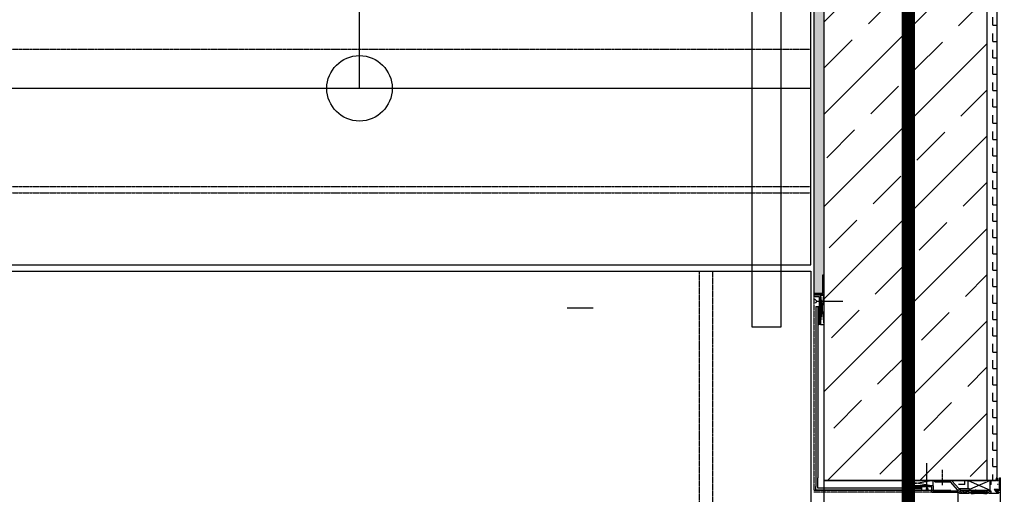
# Model space of a CAD drawing. Header units: millimetres. Extents: x -4577 to 1032787, y -66234 to 201209.
# Tile 227 of 256: x 22320 to 23826, y -53597 to -52871. Entities that reach past the tile are written whole.
import ezdxf

# ---------------------------------------------------------------- set-up
doc = ezdxf.new("R2010")
doc.units = ezdxf.units.MM
for name, pattern in [('510_5_2OG_ELT_1004$0$11-07-22_DS_2OG$0$AUSGEZOGEN', [0]), ('510_5_2OG_ELT_1004$0$11-07-22_DS_2OG$0$PUNKT2_S9', [0.075, 0, -0.075]), ('510_5_2OG_ELT_1004$0$11-07-22_DS_2OG$0$STRICHLINIE_S4', [0.095, 0.06, -0.035]), ('510_5_2OG_ELT_1004$0$11-07-22_DS_2OG$0$STRICHPUNKT2_S5', [0.5, 0.35, -0.05, 0.05, -0.05]), ('510_5_2OG_ELT_1004$0$11-07-22_DS_2OG$0$VERDECKT2_S15', [0.025, 0, -0.025]), ('510_5_2OG_ELT_1004$0$VERDECKT', [9.525, 6.35, -3.175])]:
    doc.linetypes.add(name, pattern=pattern)
for name, color, linetype in [('510_5_2OG_ELT_1004$0$11-07-22_DS_2OG$0$106', 8, '510_5_2OG_ELT_1004$0$11-07-22_DS_2OG$0$AUSGEZOGEN'), ('510_5_2OG_ELT_1004$0$11-07-22_DS_2OG$0$108', 8, '510_5_2OG_ELT_1004$0$11-07-22_DS_2OG$0$AUSGEZOGEN'), ('510_5_2OG_ELT_1004$0$11-07-22_DS_2OG$0$GLASS', 8, '510_5_2OG_ELT_1004$0$11-07-22_DS_2OG$0$AUSGEZOGEN'), ('510_5_2OG_ELT_1004$0$11-07-22_DS_2OG$0$Nichttragende_Bauteile', 8, '510_5_2OG_ELT_1004$0$11-07-22_DS_2OG$0$AUSGEZOGEN'), ('510_5_2OG_ELT_1004$0$11-07-22_DS_2OG$0$Tragende_Bauteile', 8, '510_5_2OG_ELT_1004$0$11-07-22_DS_2OG$0$AUSGEZOGEN'), ('510_5_2OG_ELT_1004$0$Brandabschnitt', 6, '510_5_2OG_ELT_1004$0$VERDECKT')]:
    doc.layers.add(name, color=color, linetype=linetype)
pattern_1 = [(90, (1885.797, -66881.692), (-20, 20), [10, -10]), (180, (1885.797, -66881.692), (-20, 20), [10, -10])]
pattern_2 = [(0, (1908.297, -66879.192), (25, 25), [12.5, -12.5]), (90, (1908.297, -66879.192), (25, 25), [12.5, -12.5])]

# ---------------------------------------------------------------- blocks, each defined once
blk = doc.blocks.new('510_5_2OG_ELT_1004')
at = {"layer": '510_5_2OG_ELT_1004$0$11-07-22_DS_2OG$0$Nichttragende_Bauteile', "linetype": 'Continuous'}
h = blk.add_hatch(dxfattribs=at)
h.set_pattern_fill('MUSTER_NA', color=256, scale=12.5, style=0, pattern_type=2)
h.set_pattern_definition(pattern_2)
h.paths.add_polyline_path([(23535, -48640.1), (23535, -53290.6), (23550, -53290.6), (23550, -48640.1)], flags=0)
h = blk.add_hatch(dxfattribs=at)
h.set_pattern_fill('MUSTER_NA', color=256, scale=12.5, style=0, pattern_type=2)
h.set_pattern_definition(pattern_2)
h.paths.add_polyline_path([(23800, -52745.6), (23800, -53575.6), (23815, -53575.6), (23815, -52745.6)], flags=0)
h = blk.add_hatch(dxfattribs=at)
h.set_pattern_fill('MUSTER_NA', color=256, scale=10, angle=90, style=0, pattern_type=2)
h.set_pattern_definition(pattern_1)
h.paths.add_polyline_path([(23771, -53575.6), (23771, -53588.6), (23756.9, -53588.6), (23745.5, -53575.6)], flags=0)
h = blk.add_hatch(dxfattribs=at)
h.set_pattern_fill('MUSTER_NA', color=256, scale=10, angle=90, style=0, pattern_type=2)
h.set_pattern_definition(pattern_1)
h.paths.add_polyline_path([(23802.2, -53593), (23802.3, -53592.8), (23802.6, -53592.4), (23802.9, -53592.3), (23805.3, -53592.3), (23805.2, -53591.5), (23805, -53591.1), (23804.4, -53590.6), (23804.4, -53575.6), (23813.5, -53575.6), (23813.5, -53574.2), (23816.4, -53576.4), (23816.4, -53575.6), (23816.4, -53589.4), (23810.4, -53589.4), (23815.6, -53595.4), (23815.5, -53595.6), (23810.1, -53595.6), (23803.1, -53595.6), (23802.5, -53595.3), (23802.3, -53595.1), (23802.2, -53594.9)], flags=0)
at = {"layer": '510_5_2OG_ELT_1004$0$11-07-22_DS_2OG$0$Tragende_Bauteile', "linetype": 'Continuous'}
h = blk.add_hatch(dxfattribs=at)
h.set_pattern_fill('SCHRAFFUR_16', color=256, scale=1000, style=0, pattern_type=2)
h.set_pattern_definition([(45, (1895.8, -66891.69), (-70.71068, 70.71068), []), (45, (1860.44, -66856.34), (-70.71068, 70.71068), [60, -35])])
h.paths.add_polyline_path([(23550, -48325.6), (23550, -53575.6), (23800, -53575.6), (23800, -48325.6)], flags=0)
at = {"linetype": '510_5_2OG_ELT_1004$0$11-07-22_DS_2OG$0$AUSGEZOGEN'}
blk.add_lwpolyline([(23820, -53656.1), (23820, -53590.6), (23816.6, -53590.6), (23815.5, -53591.7), (23815.5, -53592.3), (23816.8, -53592.3), (23817.8, -53593.3), (23817.8, -53594.6), (23816.8, -53595.6), (23811, -53595.6), (23810, -53595.6), (23803, -53595.6), (23802, -53594.6), (23802, -53593.3), (23803, -53592.3), (23805.5, -53592.3), (23805.5, -53591.8), (23804.5, -53590.8), (23798.8, -53590.8), (23798.3, -53591.3), (23798.3, -53591.8), (23798.8, -53592.3), (23799.8, -53592.3), (23800.3, -53592.8), (23800.3, -53595.1), (23799.8, -53595.6), (23788, -53595.6), (23787, -53595.6), (23775.2, -53595.6), (23774.7, -53595.1), (23774.7, -53592.8), (23775.2, -53592.3), (23776.2, -53592.3), (23776.7, -53591.8), (23776.7, -53591.3), (23776.2, -53590.8), (23770.5, -53590.8), (23769.5, -53591.8), (23769.5, -53592.3), (23772, -53592.3), (23773, -53593.3), (23773, -53594.6), (23772, -53595.6), (23765, -53595.6), (23764, -53595.6), (23758.2, -53595.6), (23757.2, -53594.6), (23757.2, -53593.3), (23758.2, -53592.3), (23759.5, -53592.3), (23759.5, -53591.7), (23758.4, -53590.6), (23755, -53590.6), (23755, -53634.1)], dxfattribs=at)
at = {"layer": '510_5_2OG_ELT_1004$0$11-07-22_DS_2OG$0$106', "linetype": '510_5_2OG_ELT_1004$0$11-07-22_DS_2OG$0$AUSGEZOGEN'}
for p, q in [((23783, -53589.4), (23781.7, -53591.1)), ((23783.5, -53594.3), (23783.5, -53593))]:
    blk.add_line(p, q, dxfattribs=at)
at = {"layer": '510_5_2OG_ELT_1004$0$11-07-22_DS_2OG$0$108', "linetype": '510_5_2OG_ELT_1004$0$11-07-22_DS_2OG$0$AUSGEZOGEN'}
for p, q in [((23781, -53593.3), (23775.4, -53593.3)), ((23780.5, -53594.3), (23775.4, -53594.3)), ((23780, -53595.3), (23775.4, -53595.3)), ((23777.9, -53596.3), (23775.4, -53596.3)), ((23780.1, -53595.2), (23780.9, -53593.5)), ((23799.4, -53593.3), (23793.7, -53593.3)), ((23793.9, -53593.5), (23794.7, -53595.2)), ((23799.4, -53594.3), (23794.3, -53594.3)), ((23799.4, -53595.3), (23794.8, -53595.3)), ((23799.4, -53596.3), (23796.9, -53596.3))]:
    blk.add_line(p, q, dxfattribs=at)
for points in [[(23778.8, -53595.8), (23778.8, -53595.7), (23778.9, -53595.7), (23779, -53595.7), (23779.3, -53595.7), (23779.5, -53595.7), (23779.7, -53595.6), (23779.9, -53595.4), (23780.1, -53595.2)], [(23794.7, -53595.2), (23794.9, -53595.4), (23795, -53595.6), (23795.2, -53595.7), (23795.5, -53595.7), (23795.8, -53595.7), (23795.9, -53595.7), (23795.9, -53595.7), (23796, -53595.8)]]:
    blk.add_lwpolyline(points, dxfattribs=at)
at = {"layer": '510_5_2OG_ELT_1004$0$11-07-22_DS_2OG$0$GLASS', "linetype": '510_5_2OG_ELT_1004$0$11-07-22_DS_2OG$0$AUSGEZOGEN'}
for p, q in [((23759.8, -53590.6), (23758.4, -53590.6)), ((23816.4, -53589.4), (23818.5, -53589.4))]:
    blk.add_line(p, q, dxfattribs=at)
at = {"layer": '510_5_2OG_ELT_1004$0$11-07-22_DS_2OG$0$Nichttragende_Bauteile', "linetype": '510_5_2OG_ELT_1004$0$11-07-22_DS_2OG$0$AUSGEZOGEN'}
for p, q in [((23440, -48560.6), (23440, -53340.6)), ((23485, -53340.6), (23485, -48560.6)), ((23535, -48607), (23535, -53294.2)), ((23815, -53575.6), (23815, -52745.6)), ((23548.5, -53261.1), (23550, -53261.1)), ((23548.5, -53289.1), (23548.5, -53261.1)), ((23535, -53289.1), (23548.5, -53289.1)), ((23535, -53290.6), (23550, -53290.6)), ((23545, -53292.2), (23535, -53292.2)), ((23535, -53292.2), (23535, -53294.2)), ((23535, -53294.2), (23543, -53294.2)), ((23539.4, -53301.4), (23536.3, -53298.3)), ((23543, -53294.2), (23543, -53337.2)), ((23545, -53292.2), (23545, -53337.2)), ((23545, -53292.2), (23550, -53292.2)), ((23545, -53292.2), (23550, -53337.2)), ((23545, -53337.2), (23550, -53292.2)), ((23197.5, -53312), (23157.5, -53312)), ((23539.4, -53301.4), (23536.7, -53304.1)), ((23538, -53309.2), (23541, -53309.2)), ((23538, -53309.2), (23538, -53382.7)), ((23539.4, -53301.4), (23579.3, -53301.4)), ((23541, -53309.2), (23541, -53382.7)), ((23541, -53309.2), (23543, -53309.2)), ((23541, -53309.2), (23543, -53311.2)), ((23543, -53309.2), (23541, -53311.2)), ((23543, -53311.2), (23541, -53313.2)), ((23541, -53311.2), (23543, -53313.2)), ((23541, -53313.2), (23543.3, -53315.4)), ((23543, -53313.2), (23541, -53315.2)), ((23541, -53315.2), (23543, -53317.2)), ((23543.3, -53315.4), (23541, -53317.7)), ((23543, -53317.2), (23541, -53319.2)), ((23541, -53317.7), (23543, -53319.7)), ((23541, -53319.2), (23543, -53321.2)), ((23543, -53319.7), (23541, -53321.7)), ((23543, -53321.2), (23541, -53323.2)), ((23541, -53321.7), (23543, -53323.7)), ((23541, -53323.2), (23543, -53325.2)), ((23543, -53323.7), (23541, -53325.7)), ((23543, -53325.2), (23541, -53327.2)), ((23541, -53325.7), (23543, -53327.7)), ((23541, -53327.2), (23543, -53329.2)), ((23543, -53327.7), (23541, -53329.7)), ((23543, -53329.2), (23541, -53331.2)), ((23541, -53329.7), (23543, -53331.7)), ((23541, -53331.2), (23543, -53333.2)), ((23440, -53340.6), (23485, -53340.6)), ((23543, -53331.7), (23541, -53333.7)), ((23543, -53333.2), (23541, -53335.2)), ((23541, -53333.7), (23543, -53335.7)), ((23541, -53335.2), (23543, -53337.2)), ((23543, -53337.2), (23541, -53337.2)), ((23543, -53335.7), (23541.8, -53336.9)), ((23545, -53337.2), (23543, -53337.2)), ((23545, -53337.2), (23550, -53337.2)), ((23538, -53382.7), (23538, -53571.4)), ((23541, -53382.7), (23541, -53571.4)), ((23707.8, -53589.2), (23707.8, -53549.3)), ((23538, -53571.4), (23538, -53584.6)), ((23541, -53587.6), (23541, -53571.4)), ((23816.4, -53573.3), (23813.5, -53572.1)), ((23818.5, -53575.6), (23818.5, -53571.8)), ((23818.5, -53571.8), (23820, -53571.8)), ((23820, -53575.6), (23820, -53571.8)), ((23538, -53590.6), (23538, -53584.6)), ((23550, -53575.6), (23797.1, -53575.6)), ((23815, -53575.6), (23640.8, -53575.6)), ((23720, -53575.6), (23670, -53575.6)), ((23672.1, -53583.6), (23672.1, -53575.6)), ((23672.1, -53575.6), (23717.1, -53583.6)), ((23717.1, -53575.6), (23672.1, -53583.6)), ((23717.1, -53583.6), (23672.1, -53583.6)), ((23672.1, -53583.6), (23672.1, -53585.6)), ((23715.1, -53585.6), (23672.1, -53585.6)), ((23672.1, -53585.6), (23672.1, -53587.6)), ((23674.1, -53587.6), (23672.1, -53585.6)), ((23673.6, -53585.6), (23672.3, -53586.9)), ((23675.6, -53587.6), (23673.6, -53585.6)), ((23676.1, -53585.6), (23674.1, -53587.6)), ((23677.6, -53585.6), (23675.6, -53587.6)), ((23678.1, -53587.6), (23676.1, -53585.6)), ((23679.6, -53587.6), (23677.6, -53585.6)), ((23680.1, -53585.6), (23678.1, -53587.6)), ((23681.6, -53585.6), (23679.6, -53587.6)), ((23682.1, -53587.6), (23680.1, -53585.6)), ((23683.6, -53587.6), (23681.6, -53585.6)), ((23684.1, -53585.6), (23682.1, -53587.6)), ((23685.6, -53585.6), (23683.6, -53587.6)), ((23686.1, -53587.6), (23684.1, -53585.6)), ((23687.6, -53587.6), (23685.6, -53585.6)), ((23688.1, -53585.6), (23686.1, -53587.6)), ((23689.6, -53585.6), (23687.6, -53587.6)), ((23690.1, -53587.6), (23688.1, -53585.6)), ((23733.3, -53575.6), (23689, -53575.6)), ((23691.6, -53587.6), (23689.6, -53585.6)), ((23692.1, -53585.6), (23690.1, -53587.6)), ((23693.8, -53585.4), (23691.6, -53587.6)), ((23694.1, -53587.6), (23692.1, -53585.6)), ((23696.1, -53587.6), (23693.8, -53585.4)), ((23696.1, -53585.6), (23694.1, -53587.6)), ((23698.1, -53585.6), (23696.1, -53587.6)), ((23698.1, -53587.6), (23696.1, -53585.6)), ((23700.1, -53587.6), (23698.1, -53585.6)), ((23700.1, -53585.6), (23698.1, -53587.6)), ((23700.1, -53587.6), (23700.1, -53585.6)), ((23707.8, -53587), (23706, -53589.6)), ((23707.8, -53587), (23709.6, -53589.6)), ((23737.7, -53575.6), (23712.9, -53575.6)), ((23715.1, -53593.6), (23715.1, -53585.6)), ((23717.1, -53583.6), (23717.1, -53575.6)), ((23717.1, -53583.6), (23717.1, -53593.6)), ((23737.6, -53575.6), (23720, -53575.6)), ((23720, -53577.6), (23720, -53575.6)), ((23720, -53577.6), (23743.7, -53577.6)), ((23813.5, -53575.6), (23737.6, -53575.6)), ((23783.1, -53575.6), (23737.7, -53575.6)), ((23755, -53590.6), (23743.7, -53577.6)), ((23756.9, -53588.6), (23745.5, -53575.6)), ((23771, -53588.6), (23771, -53575.6)), ((23771, -53575.6), (23804.4, -53590.6)), ((23804.4, -53575.6), (23773, -53589.6)), ((23800.5, -53575.6), (23813.5, -53575.6)), ((23804.4, -53590.8), (23804.4, -53575.6)), ((23816.4, -53574.8), (23813.5, -53573)), ((23816.4, -53576.4), (23813.5, -53574.2)), ((23813.5, -53575.6), (23813.5, -53574.2)), ((23813.5, -53574.2), (23816.4, -53576.4)), ((23816.4, -53576.4), (23813.5, -53574.2)), ((23813.5, -53574.2), (23813.5, -53575.6)), ((23814, -53576.4), (23813.5, -53575.6)), ((23816.4, -53575.6), (23814, -53576.4)), ((23818.5, -53589.4), (23818.5, -53575.6)), ((23818.5, -53576.4), (23818.5, -53575.6)), ((23818.5, -53575.6), (23818.5, -53576.4)), ((23820, -53590.6), (23820, -53575.6)), ((23535, -53590.6), (23744.2, -53590.6)), ((23700.1, -53590.6), (23538, -53590.6)), ((23538, -53590.6), (23700.1, -53590.6)), ((23672.1, -53587.6), (23541, -53587.6)), ((23672.1, -53587.6), (23700.1, -53587.6)), ((23700.1, -53590.6), (23700.1, -53587.6)), ((23715.1, -53593.6), (23717.1, -53593.6)), ((23717.1, -53591.6), (23753.9, -53591.6)), ((23717.1, -53593.6), (23753.9, -53593.6)), ((23753.9, -53591.6), (23753.9, -53593.6)), ((23755.2, -53590.6), (23754.5, -53590.6)), ((23773, -53588.6), (23756.9, -53588.6)), ((23759.4, -53593.1), (23759.4, -53594.8)), ((23759.4, -53593.1), (23761.6, -53593.1)), ((23759.8, -53590.6), (23804.4, -53590.6)), ((23761.6, -53593.1), (23763.6, -53592.2)), ((23763.6, -53593.6), (23762.8, -53593.9)), ((23763.6, -53592.2), (23764.7, -53591.6)), ((23764.8, -53593.6), (23763.6, -53593.6)), ((23764.8, -53593.6), (23763.6, -53593.6)), ((23764.7, -53591.6), (23764.8, -53590.6)), ((23764.8, -53593.6), (23765.5, -53593.6)), ((23764.8, -53593.6), (23765.5, -53593.6)), ((23766.3, -53593.6), (23765.5, -53593.6)), ((23766.4, -53591.6), (23766, -53590.6)), ((23766.3, -53593.6), (23767.4, -53593.6)), ((23767.5, -53592.2), (23766.4, -53591.6)), ((23767.4, -53593.6), (23768.3, -53593.9)), ((23769.5, -53593.1), (23767.5, -53592.2)), ((23771.6, -53593.1), (23769.5, -53593.1)), ((23771.6, -53593.1), (23771.6, -53594.8)), ((23773, -53590.6), (23773, -53588.6)), ((23781, -53593.3), (23775.4, -53593.3)), ((23796.7, -53592.3), (23778.1, -53592.3)), ((23796.6, -53591.3), (23778.2, -53591.3)), ((23796.1, -53590.8), (23778.6, -53590.8)), ((23780.1, -53595.2), (23780.9, -53593.5)), ((23799.4, -53593.3), (23793.7, -53593.3)), ((23793.9, -53593.5), (23794.7, -53595.2)), ((23816.4, -53589.4), (23810.4, -53589.4)), ((23810.4, -53589.4), (23815.8, -53595.6)), ((23814, -53592.2), (23812.7, -53590.6)), ((23817.9, -53590.6), (23812.7, -53590.6)), ((23814, -53592.2), (23816.3, -53594.7)), ((23817, -53590.6), (23820, -53590.6))]:
    blk.add_line(p, q, dxfattribs=at)
at = {"layer": '510_5_2OG_ELT_1004$0$11-07-22_DS_2OG$0$Nichttragende_Bauteile', "linetype": '510_5_2OG_ELT_1004$0$11-07-22_DS_2OG$0$VERDECKT2_S15'}
for p, q in [((23535, -53294.2), (23535, -53590.6)), ((23715.1, -53593.6), (23535, -53593.6))]:
    blk.add_line(p, q, dxfattribs=at)
at = {"layer": '510_5_2OG_ELT_1004$0$11-07-22_DS_2OG$0$Nichttragende_Bauteile', "linetype": '510_5_2OG_ELT_1004$0$11-07-22_DS_2OG$0$STRICHPUNKT2_S5'}
blk.add_line((23731.4, -53582.8), (23731.4, -53559.5), dxfattribs=at)
at = {"layer": '510_5_2OG_ELT_1004$0$11-07-22_DS_2OG$0$Nichttragende_Bauteile', "linetype": '510_5_2OG_ELT_1004$0$11-07-22_DS_2OG$0$AUSGEZOGEN'}
blk.add_lwpolyline([(23780.9, -53593.5), (23781, -53593.3), (23781.2, -53593.1), (23781.4, -53593), (23781.7, -53593), (23793.1, -53593), (23793.3, -53593), (23793.5, -53593.1), (23793.7, -53593.3), (23793.9, -53593.5)], dxfattribs=at)
at = {"layer": '510_5_2OG_ELT_1004$0$11-07-22_DS_2OG$0$Tragende_Bauteile', "linetype": '510_5_2OG_ELT_1004$0$11-07-22_DS_2OG$0$AUSGEZOGEN'}
for p, q in [((23550, -48325.6), (23550, -53575.6)), ((23530, -53245.6), (23530, -48655.6)), ((22840, -52975.6), (22840, -50545.6)), ((23800, -53575.6), (23800, -52745.6)), ((22150, -52975.6), (23530, -52975.6)), ((19395, -53255.6), (23530, -53255.6)), ((22150, -53245.6), (23530, -53245.6)), ((23530, -53255.6), (23530, -54855.6)), ((23550, -53575.6), (23550, -54875.6)), ((23800, -53575.6), (23550, -53575.6))]:
    blk.add_line(p, q, dxfattribs=at)
at = {"layer": '510_5_2OG_ELT_1004$0$11-07-22_DS_2OG$0$Tragende_Bauteile', "linetype": '510_5_2OG_ELT_1004$0$11-07-22_DS_2OG$0$STRICHLINIE_S4'}
for p, q in [((22150, -52915.6), (23530, -52915.6)), ((23800, -53574.6), (23800, -53575.6))]:
    blk.add_line(p, q, dxfattribs=at)
at = {"layer": '510_5_2OG_ELT_1004$0$11-07-22_DS_2OG$0$Tragende_Bauteile', "linetype": '510_5_2OG_ELT_1004$0$11-07-22_DS_2OG$0$PUNKT2_S9'}
for p, q in [((22150, -53125.6), (23530, -53125.6)), ((22150, -53135.6), (23530, -53135.6)), ((23360, -54855.6), (23360, -53255.6)), ((23380, -53255.6), (23380, -54855.6))]:
    blk.add_line(p, q, dxfattribs=at)
at = {"layer": '510_5_2OG_ELT_1004$0$11-07-22_DS_2OG$0$Tragende_Bauteile', "linetype": '510_5_2OG_ELT_1004$0$11-07-22_DS_2OG$0$AUSGEZOGEN'}
blk.add_circle((22840, -52975.6), 50, dxfattribs=at)
at = {"layer": '510_5_2OG_ELT_1004$0$Brandabschnitt', "lineweight": 25, "const_width": 20, "flags": 128}
blk.add_lwpolyline([(23679.3, -55430.7), (23679.3, -46814.5), (29258.1, -46814.5), (29258.1, -55411)], dxfattribs=at)

msp = doc.modelspace()

# ---------------------------------------------------------------- block references
msp.add_blockref('510_5_2OG_ELT_1004', (0, -0.1))

doc.saveas('drawing.dxf')
